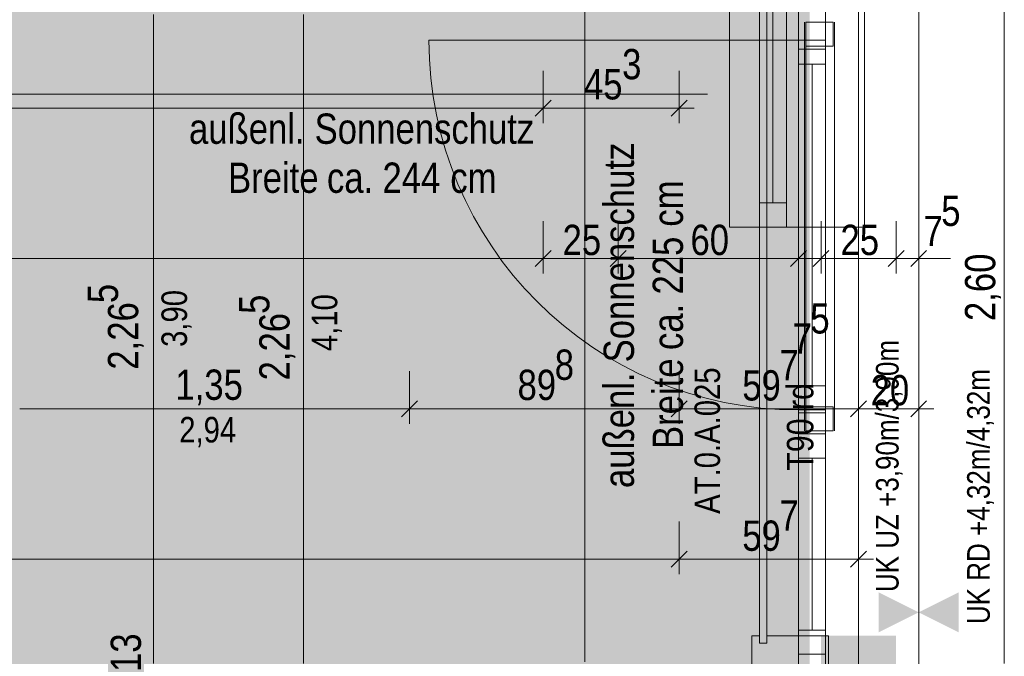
# Model space of a CAD drawing. Extents: x -620 to 300, y 62 to 1162.
# Tile 33 of 256: x -511 to -446, y 555 to 597. Entities that reach past the tile are written whole.
import ezdxf
from ezdxf.lldxf.tags import DXFTag

# ---------------------------------------------------------------- set-up
doc = ezdxf.new("R2010")
doc.units = 0
doc.layers.get('0').update_dxf_attribs({"lineweight": 13})
for name, color, linetype, lineweight, true_color in [('--Bem innen', 9, 'Continuous', 13, 0x808080), ('00_Beschriftung UZ', 3, 'Continuous', 35, 0x00ff00), ('30 -33 Aussenwände- 7 Fassade_ Elemente', 7, 'Continuous', 9, 0x00aacc), ('30 -34 Innenwände- 2 nichttragend', 7, 'Continuous', 18, 0xff7fe6), ('30 -35 Decken- 1 Konstruktion-Träger- Stahlbeton', 7, 'Continuous', 13, 0x33aa00), ('70 -72 Beschriftung- 1 Beschriftung allgemein', 7, 'Continuous', 9, 0xff6633), ('70 -76 Bemaßung- 2 Allgemein', 9, 'Continuous', 5, 0x808080), ('iwb_Layout BA_Markierung', 7, 'Continuous', 9, 0xbadcdc), ('iwb_Schraffur_BW', 7, 'Continuous', 13, 0x7400e8)]:
    doc.layers.add(name, color=color, linetype=linetype, lineweight=lineweight, true_color=true_color)
for name, color, linetype, lineweight in [('30 -33 Aussenwände- 8 Sonnenschutz', 7, 'Continuous', 9), ('70 -71 Achsen- 1 Gebäudeachsen', 7, 'STRICHPUNKT2-A06G94XR8I', 18), ('Keine', 7, 'Continuous', 9)]:
    doc.layers.add(name, color=color, linetype=linetype, lineweight=lineweight)
doc.styles.get("Standard").update_dxf_attribs({"font": 'ARIALN.TTF'})
tags = doc.linetypes.add('fein_strichliert-A06G94XS8I', pattern=[4, 1, -2, 1]).pattern_tags.tags
tags[8:9] = [DXFTag(74, 4), DXFTag(75, 0), DXFTag(340, '0'), DXFTag(46, 0.0), DXFTag(50, 0.0), DXFTag(44, 0.0), DXFTag(45, 0.0)]
tags[6:7] = [DXFTag(74, 4), DXFTag(75, 0), DXFTag(340, '0'), DXFTag(46, 0.0), DXFTag(50, 0.0), DXFTag(44, 0.0), DXFTag(45, 0.0)]
tags[4:5] = [DXFTag(74, 4), DXFTag(75, 0), DXFTag(340, '0'), DXFTag(46, 0.0), DXFTag(50, 0.0), DXFTag(44, 0.0), DXFTag(45, 0.0)]
tags = doc.linetypes.add('STRICHPUNKT2-A06G94XR8I', pattern=[12.7, 6.35, -3.175, 0, -3.175]).pattern_tags.tags
tags[10:11] = [DXFTag(74, 4), DXFTag(75, 0), DXFTag(340, '0'), DXFTag(46, 0.0), DXFTag(50, 0.0), DXFTag(44, 0.0), DXFTag(45, 0.0)]
tags[8:9] = [DXFTag(74, 4), DXFTag(75, 0), DXFTag(340, '0'), DXFTag(46, 0.0), DXFTag(50, 0.0), DXFTag(44, 0.0), DXFTag(45, 0.0)]
tags[6:7] = [DXFTag(74, 4), DXFTag(75, 0), DXFTag(340, '0'), DXFTag(46, 0.0), DXFTag(50, 0.0), DXFTag(44, 0.0), DXFTag(45, 0.0)]
tags[4:5] = [DXFTag(74, 4), DXFTag(75, 0), DXFTag(340, '0'), DXFTag(46, 0.0), DXFTag(50, 0.0), DXFTag(44, 0.0), DXFTag(45, 0.0)]

# ---------------------------------------------------------------- blocks, each defined once
blk = doc.blocks.new('Polygon-A06G94XJ8I')
at = {"color": 0, "linetype": 'ByBlock', "lineweight": -2, "ltscale": 0.13}
blk.add_solid([(-458.92, 86.609), (-538.631, 86.396), (-458.753, 1083.814), (-538.631, 1083.814)], dxfattribs=at)
blk = doc.blocks.new('Referenz-A06G94XT8I')
at = {"layer": '00_Beschriftung UZ', "color": 0, "linetype": 'Continuous', "lineweight": -2, "ltscale": 0.13}
for points in [[(-454.25, 556.581), (-451.58, 557.913), (-454.248, 559.251)], [(-448.909, 556.581), (-451.58, 557.913), (-448.911, 559.251)]]:
    blk.add_solid(points, dxfattribs=at)
at = {"layer": '30 -33 Aussenwände- 7 Fassade_ Elemente', "color": 0, "lineweight": -2}
for p, q in [((-464.18, 583.553), (-464.18, 602.553)), ((-455.18, 583.553), (-455.18, 602.553)), ((-462.18, 585.153), (-462.18, 600.953)), ((-461.28, 600.953), (-461.28, 585.153)), ((-460.38, 600.953), (-460.38, 585.153)), ((-460.38, 585.153), (-462.18, 585.153)), ((-462.18, 583.553), (-462.18, 585.153)), ((-460.38, 585.153), (-460.38, 583.553)), ((-462.18, 583.553), (-464.18, 583.553)), ((-460.38, 583.553), (-462.18, 583.553)), ((-460.38, 583.553), (-455.18, 583.553))]:
    blk.add_line(p, q, dxfattribs=at)
at = {"layer": '30 -33 Aussenwände- 7 Fassade_ Elemente', "color": 0, "linetype": 'Continuous', "lineweight": -2, "ltscale": 0.13}
for p, q in [((-459.58, 595.983), (-459.58, 598.753)), ((-457.78, 598.753), (-457.78, 595.983)), ((-459.08, 595.583), (-459.08, 597.183)), ((-459.08, 597.183), (-457.28, 597.183)), ((-457.28, 597.183), (-457.28, 595.583)), ((-459.58, 571.183), (-459.58, 595.983)), ((-459.58, 595.983), (-457.78, 595.983)), ((-459.58, 594.383), (-459.58, 595.983)), ((-457.78, 595.983), (-457.78, 571.183)), ((-457.78, 595.983), (-457.78, 594.383)), ((-457.78, 595.383), (-459.58, 595.383)), ((-459.58, 595.383), (-459.58, 571.383)), ((-457.28, 595.583), (-459.08, 595.583)), ((-457.78, 571.383), (-457.78, 595.383)), ((-457.78, 594.383), (-459.58, 594.383)), ((-458.68, 594.383), (-458.68, 572.983)), ((-459.58, 572.983), (-457.78, 572.983)), ((-459.58, 571.383), (-459.58, 572.983)), ((-457.78, 572.983), (-457.78, 571.383)), ((-459.08, 569.983), (-459.08, 571.583)), ((-459.08, 571.583), (-457.28, 571.583)), ((-457.28, 571.583), (-457.28, 569.983)), ((-459.58, 571.383), (-457.78, 571.383)), ((-459.58, 569.783), (-459.58, 571.383)), ((-459.58, 571.383), (-457.78, 571.383)), ((-457.78, 571.183), (-459.58, 571.183)), ((-457.78, 571.383), (-457.78, 569.783)), ((-457.78, 569.783), (-459.58, 569.783)), ((-459.58, 555.123), (-459.58, 569.783)), ((-459.58, 569.783), (-457.78, 569.783)), ((-459.58, 568.183), (-459.58, 569.783)), ((-457.28, 569.983), (-459.08, 569.983)), ((-457.78, 569.783), (-457.78, 555.123)), ((-457.78, 569.783), (-457.78, 568.183)), ((-457.78, 568.183), (-459.58, 568.183)), ((-458.68, 556.723), (-458.68, 568.183)), ((-459.58, 556.723), (-457.78, 556.723)), ((-459.58, 553.953), (-459.58, 556.723)), ((-457.78, 556.723), (-457.78, 553.953)), ((-457.78, 555.123), (-459.58, 555.123))]:
    blk.add_line(p, q, dxfattribs=at)
at = {"layer": '30 -33 Aussenwände- 7 Fassade_ Elemente', "color": 0, "linetype": 'fein_strichliert-A06G94XS8I', "lineweight": -2, "ltscale": 0.13}
for p, q in [((-459.18, 597.183), (-459.18, 569.983)), ((-457.18, 597.183), (-457.18, 569.983)), ((-484.18, 595.983), (-459.58, 595.983)), ((-459.08, 571.583), (-459.08, 595.583))]:
    blk.add_line(p, q, dxfattribs=at)
blk.add_ellipse((-459.58, 595.983), major_axis=(-24.6, 0), ratio=1, start_param=0, end_param=1.570796, dxfattribs=at)
at = {"layer": '30 -33 Aussenwände- 8 Sonnenschutz', "color": 0, "linetype": 'Continuous', "lineweight": -2, "ltscale": 0.13}
blk.add_line((-473.791, 599.616), (-473.791, 554.616), dxfattribs=at)
at = {"layer": '30 -34 Innenwände- 2 nichttragend', "color": 0, "lineweight": -2}
for p, q in [((-462.18, 603.053), (-462.18, 555.853)), ((-462.18, 603.053), (-462.18, 555.853)), ((-461.68, 555.853), (-461.68, 603.053)), ((-461.68, 555.853), (-461.68, 603.053)), ((-462.18, 556.353), (-462.68, 556.353)), ((-462.68, 556.353), (-462.68, 553.953)), ((-462.18, 555.853), (-462.18, 556.353)), ((-461.68, 555.853), (-462.18, 555.853)), ((-462.18, 555.853), (-461.68, 555.853)), ((-457.58, 556.353), (-461.68, 556.353)), ((-461.68, 556.353), (-461.68, 555.853)), ((-457.58, 553.953), (-457.58, 556.353))]:
    blk.add_line(p, q, dxfattribs=at)
at = {"layer": '30 -35 Decken- 1 Konstruktion-Träger- Stahlbeton', "color": 0, "linetype": 'fein_strichliert-A06G94XS8I', "lineweight": -2, "ltscale": 0.13}
for p, q in [((-459.58, 223.453), (-459.58, 605.453)), ((-451.58, 223.453), (-451.58, 605.453))]:
    blk.add_line(p, q, dxfattribs=at)
at = {"layer": '70 -71 Achsen- 1 Gebäudeachsen', "color": 0, "linetype": 'STRICHPUNKT2-A06G94XR8I', "lineweight": -2, "ltscale": 0.13}
blk.add_line((-455.58, 1084.393), (-455.58, 84.953), dxfattribs=at)
at = {"layer": '70 -72 Beschriftung- 1 Beschriftung allgemein', "color": 0, "linetype": 'Continuous', "lineweight": -2, "ltscale": 0.13}
blk.add_line((-512.64, 592.403), (-465.64, 592.403), dxfattribs=at)
at = {"layer": '70 -76 Bemaßung- 2 Allgemein', "color": 0, "linetype": 'Continuous', "lineweight": -2, "ltscale": 0.13}
for p, q in [((-445.88, 554.514), (-445.88, 604.393)), ((-502.52, 554.514), (-502.52, 597.693)), ((-492.52, 554.514), (-492.52, 597.693)), ((-476.58, 593.953), (-476.58, 590.453)), ((-476.58, 593.953), (-476.58, 590.453)), ((-467.52, 593.953), (-467.52, 590.453)), ((-476.049, 591.984), (-477.11, 590.923)), ((-477.11, 590.923), (-476.049, 591.984)), ((-466.989, 591.984), (-468.05, 590.923)), ((-477.64, 591.453), (-538.631, 591.453)), ((-475.58, 591.453), (-477.64, 591.453)), ((-477.58, 591.453), (-475.519, 591.453)), ((-468.58, 591.453), (-475.519, 591.453)), ((-466.52, 591.453), (-468.58, 591.453)), ((-476.58, 583.953), (-476.58, 580.453)), ((-476.58, 583.953), (-476.58, 580.453)), ((-471.58, 583.953), (-471.58, 580.453)), ((-471.58, 583.953), (-471.58, 580.453)), ((-459.58, 583.953), (-459.58, 580.453)), ((-459.58, 583.953), (-459.58, 580.453)), ((-458.08, 583.953), (-458.08, 580.453)), ((-458.08, 583.953), (-458.08, 580.453)), ((-453.08, 583.953), (-453.08, 580.453)), ((-453.08, 583.953), (-453.08, 580.453)), ((-451.58, 583.953), (-451.58, 580.453)), ((-477.64, 581.453), (-538.631, 581.453)), ((-475.58, 581.453), (-477.64, 581.453)), ((-477.58, 581.453), (-475.519, 581.453)), ((-477.11, 580.923), (-476.049, 581.984)), ((-476.049, 581.984), (-477.11, 580.923)), ((-472.64, 581.453), (-475.519, 581.453)), ((-470.58, 581.453), (-472.64, 581.453)), ((-472.58, 581.453), (-470.519, 581.453)), ((-472.11, 580.923), (-471.049, 581.984)), ((-471.049, 581.984), (-472.11, 580.923)), ((-460.64, 581.453), (-470.519, 581.453)), ((-460.64, 581.453), (-461.7, 581.453)), ((-458.58, 581.453), (-460.64, 581.453)), ((-458.58, 581.453), (-460.64, 581.453)), ((-459.049, 581.984), (-460.11, 580.923)), ((-459.049, 581.984), (-460.11, 580.923)), ((-458.08, 581.453), (-459.58, 581.453)), ((-459.08, 581.453), (-457.019, 581.453)), ((-459.08, 581.453), (-457.019, 581.453)), ((-458.61, 580.923), (-457.549, 581.984)), ((-458.61, 580.923), (-457.549, 581.984)), ((-454.14, 581.453), (-457.019, 581.453)), ((-457.019, 581.453), (-455.959, 581.453)), ((-454.14, 581.453), (-455.2, 581.453)), ((-452.08, 581.453), (-454.14, 581.453)), ((-452.08, 581.453), (-454.14, 581.453)), ((-452.549, 581.984), (-453.61, 580.923)), ((-452.549, 581.984), (-453.61, 580.923)), ((-451.58, 581.453), (-453.08, 581.453)), ((-452.58, 581.453), (-450.519, 581.453)), ((-452.11, 580.923), (-451.049, 581.984)), ((-450.519, 581.453), (-449.459, 581.453)), ((-485.48, 573.953), (-485.48, 570.453)), ((-485.48, 573.953), (-485.48, 570.453)), ((-467.52, 573.953), (-467.52, 570.453)), ((-467.52, 573.953), (-467.52, 570.453)), ((-455.58, 573.953), (-455.58, 570.453)), ((-455.58, 573.953), (-455.58, 570.453)), ((-484.949, 571.984), (-486.01, 570.923)), ((-486.01, 570.923), (-484.949, 571.984)), ((-468.05, 570.923), (-466.989, 571.984)), ((-466.989, 571.984), (-468.05, 570.923)), ((-455.049, 571.984), (-456.11, 570.923)), ((-456.11, 570.923), (-455.049, 571.984)), ((-451.049, 571.984), (-452.11, 570.923)), ((-486.54, 571.453), (-511.419, 571.453)), ((-484.48, 571.453), (-486.54, 571.453)), ((-486.48, 571.453), (-484.419, 571.453)), ((-468.58, 571.453), (-484.419, 571.453)), ((-466.52, 571.453), (-468.58, 571.453)), ((-468.52, 571.453), (-466.459, 571.453)), ((-456.64, 571.453), (-466.459, 571.453)), ((-454.58, 571.453), (-456.64, 571.453)), ((-456.58, 571.453), (-454.519, 571.453)), ((-452.64, 571.453), (-454.519, 571.453)), ((-450.58, 571.453), (-452.64, 571.453)), ((-451.58, 571.01), (-451.58, 570.453)), ((-467.52, 563.953), (-467.52, 560.453)), ((-467.52, 563.953), (-467.52, 560.453)), ((-455.58, 563.953), (-455.58, 560.453)), ((-466.989, 561.984), (-468.05, 560.923)), ((-468.05, 560.923), (-466.989, 561.984)), ((-455.049, 561.984), (-456.11, 560.923)), ((-468.58, 561.453), (-538.631, 561.453)), ((-466.52, 561.453), (-468.58, 561.453)), ((-468.52, 561.453), (-466.459, 561.453)), ((-456.64, 561.453), (-466.459, 561.453)), ((-454.58, 561.453), (-456.64, 561.453)), ((-502.52, 554.514), (-502.52, 555.574))]:
    blk.add_line(p, q, dxfattribs=at)
at = {"layer": '--Bem innen', "color": 0, "linetype": 'Continuous', "lineweight": -2, "ltscale": 0.13, "char_height": 1.7, "attachment_point": 1, "rotation": 90}
for s, insert in [('{\\fArial Narrow;3,90}', (-501.983, 575.573)), ('{\\fArial Narrow;4,10}', (-491.98, 575.294))]:
    blk.add_mtext(s, dxfattribs=dict(at, insert=insert))
at = {"layer": '--Bem innen', "color": 0, "linetype": 'Continuous', "lineweight": -2, "ltscale": 0.13, "insert": (-500.799, 570.917), "char_height": 1.7, "attachment_point": 1}
blk.add_mtext('{\\fArial Narrow;2,94}', dxfattribs=at)
at = {"layer": '00_Beschriftung UZ', "color": 0, "linetype": 'ByBlock', "lineweight": -2, "ltscale": 0.13, "char_height": 1.51033, "attachment_point": 1, "rotation": 90}
for s, insert in [('{\\fArial Narrow;UK UZ +3,90m/3,90m}', (-454.426, 559.261)), ('{\\fArial Narrow;UK RD +4,32m/4,32m}', (-448.355, 557.132))]:
    blk.add_mtext(s, dxfattribs=dict(at, insert=insert))
at = {"layer": '30 -33 Aussenwände- 8 Sonnenschutz', "color": 0, "linetype": 'Continuous', "lineweight": -2, "ltscale": 0.13, "char_height": 2.01377, "attachment_point": 1, "rotation": 90}
for s, insert in [('{\\fArial Narrow;Sonnenschutz}', (-472.546, 574.545)), ('{\\fArial Narrow;cm}', (-469.284, 583.578)), ('{\\fArial Narrow;225}', (-469.284, 579.063)), ('{\\fArial Narrow;ca.}', (-469.284, 575.368)), ('{\\fArial Narrow;Breite}', (-469.284, 568.782)), ('{\\fArial Narrow;außenl.}', (-472.546, 566.185))]:
    blk.add_mtext(s, dxfattribs=dict(at, insert=insert))
at = {"layer": '70 -72 Beschriftung- 1 Beschriftung allgemein', "color": 0, "linetype": 'Continuous', "lineweight": -2, "ltscale": 0.13, "char_height": 2.01377, "attachment_point": 1}
for s, insert in [('{\\fArial Narrow;außenl.}', (-500.149, 591.104)), ('{\\fArial Narrow;Sonnenschutz}', (-491.788, 591.104)), ('{\\fArial Narrow;Breite}', (-497.551, 587.841)), ('{\\fArial Narrow;ca.}', (-490.965, 587.841)), ('{\\fArial Narrow;244}', (-487.271, 587.841)), ('{\\fArial Narrow;cm}', (-482.756, 587.841))]:
    blk.add_mtext(s, dxfattribs=dict(at, insert=insert))
at = {"layer": '70 -72 Beschriftung- 1 Beschriftung allgemein', "color": 0, "linetype": 'Continuous', "lineweight": -2, "ltscale": 0.13, "insert": (-466.501, 564.468), "char_height": 1.7, "attachment_point": 1, "rotation": 90}
blk.add_mtext('{\\fArial Narrow;AT.0.A.025}', dxfattribs=at)
at = {"layer": '70 -76 Bemaßung- 2 Allgemein', "color": 0, "linetype": 'Continuous', "lineweight": -2, "ltscale": 0.13, "char_height": 2.01377, "attachment_point": 1}
for s, insert in [('{\\fArial Narrow;3}', (-471.319, 595.4)), ('{\\fArial Narrow;45}', (-473.861, 594.057)), ('{\\fArial Narrow;5}', (-450.077, 585.638)), ('{\\fArial Narrow;7}', (-451.256, 584.296)), ('{\\fArial Narrow;25}', (-475.282, 583.704)), ('{\\fArial Narrow;60}', (-466.768, 583.704)), ('{\\fArial Narrow;25}', (-456.782, 583.704)), ('{\\fArial Narrow;5}', (-458.787, 578.482)), ('{\\fArial Narrow;7}', (-459.966, 577.14)), ('{\\fArial Narrow;8}', (-475.806, 575.4)), ('{\\fArial Narrow;7}', (-460.848, 575.365)), ('{\\fArial Narrow;1,35}', (-501.054, 574.069)), ('{\\fArial Narrow;89}', (-478.279, 574.057)), ('{\\fArial Narrow;59}', (-463.321, 574.023)), ('{\\fArial Narrow;20}', (-454.776, 573.704)), ('{\\fArial Narrow;7}', (-460.848, 565.365)), ('{\\fArial Narrow;59}', (-463.321, 564.023))]:
    blk.add_mtext(s, dxfattribs=dict(at, insert=insert))
at = {"layer": '70 -76 Bemaßung- 2 Allgemein', "color": 0, "linetype": 'Continuous', "lineweight": -2, "ltscale": 0.13, "char_height": 2.01377, "attachment_point": 1, "rotation": 90}
for s, insert in [('{\\fArial Narrow;2,60}', (-448.495, 577.295)), ('{\\fArial Narrow;5}', (-506.888, 578.487)), ('{\\fArial Narrow;2,26}', (-505.545, 574.061)), ('{\\fArial Narrow;5}', (-496.812, 577.77)), ('{\\fArial Narrow;2,26}', (-495.47, 573.344)), ('{\\fArial Narrow;13}', (-505.362, 553.945))]:
    blk.add_mtext(s, dxfattribs=dict(at, insert=insert))
at = {"layer": 'Keine', "color": 0, "linetype": 'Continuous', "lineweight": -2, "ltscale": 0.13, "insert": (-460.353, 567.336), "char_height": 1.76205, "attachment_point": 1, "rotation": 90}
blk.add_mtext('{\\fArial Narrow;T90 rd}', dxfattribs=at)
blk = doc.blocks.new('Referenz-A06G94XV8I')
at = {"layer": 'iwb_Schraffur_BW', "linetype": 'Continuous', "ltscale": 0.13}
blk.add_solid([(-458.079, 440.453), (-458.079, 556.353), (-453.079, 440.453), (-453.079, 556.353)], dxfattribs=at)

msp = doc.modelspace()

# ---------------------------------------------------------------- block references
at = {"color": 8, "lineweight": 13, "ltscale": 0.13, "true_color": 0x808080}
msp.add_blockref('Referenz-A06G94XT8I', (0, 0), dxfattribs=at)
at = {"color": 8, "lineweight": 25, "ltscale": 0.25, "true_color": 0x808080}
msp.add_blockref('Referenz-A06G94XV8I', (0, 0), dxfattribs=at)
at = {"layer": 'iwb_Layout BA_Markierung', "ltscale": 0.13}
msp.add_blockref('Polygon-A06G94XJ8I', (0, 0), dxfattribs=at)

doc.saveas('drawing.dxf')
